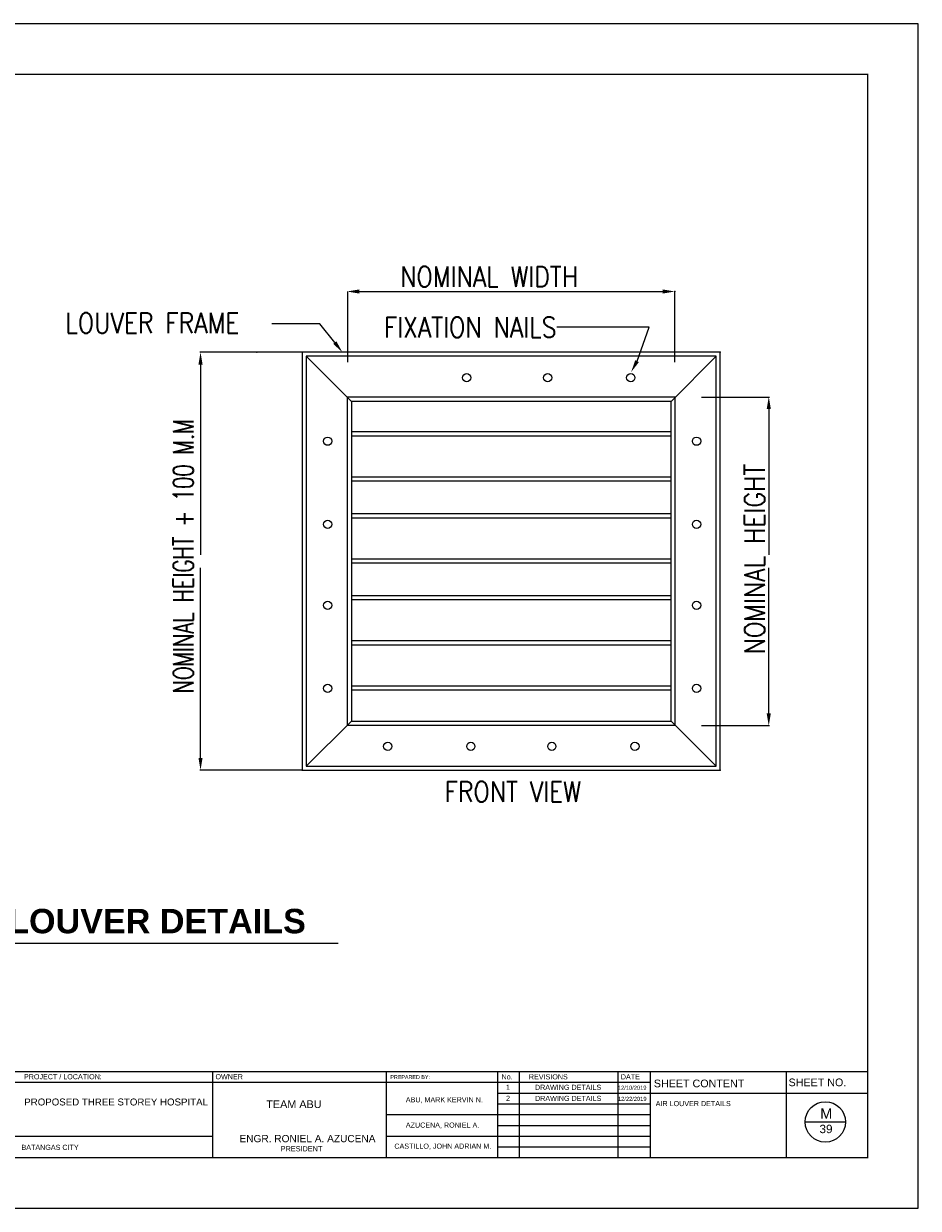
# Model space of a CAD drawing. Header units: millimetres. Extents: x 0 to 531, y -4 to 262.
# Tile 13 of 35: x 160 to 213, y 96 to 166. Entities that reach past the tile are written whole.
import ezdxf
from ezdxf.enums import TextEntityAlignment as Align

# ---------------------------------------------------------------- set-up
doc = ezdxf.new("R2010")
doc.units = ezdxf.units.MM
doc.layers.add('.1', color=1, linetype='Continuous')
doc.layers.add('template', color=7, linetype='Continuous')
doc.styles.add('arial', font='arial.ttf')
doc.styles.add('ROMANS', font='romans.shx', dxfattribs={"width": 0.8, "height": 100})

msp = doc.modelspace()

# ---------------------------------------------------------------- linework, layer by layer
at = {"layer": '.1', "color": 0}
msp.add_line((212.818, 166.141), (113.542, 166.141), dxfattribs=at)
at = {"linetype": 'ByBlock'}
for p, q in [((178.915, 146.02), (178.915, 150.214)), ((179.602, 150.227), (197.621, 150.227)), ((198.351, 146.02), (198.351, 150.214)), ((176.19, 146.618), (170.117, 146.618)), ((170.161, 145.887), (170.161, 134.586)), ((199.941, 143.956), (203.975, 143.956)), ((203.931, 143.245), (203.931, 134.586)), ((170.161, 122.51), (170.161, 133.811)), ((203.931, 125.151), (203.931, 133.811)), ((199.941, 124.437), (203.975, 124.437)), ((176.19, 121.779), (170.117, 121.779))]:
    msp.add_line(p, q, dxfattribs=at)
at = {"linetype": 'Continuous'}
for p, q in [((177.26, 148.301), (174.398, 148.301)), ((178.14, 147.191), (177.26, 148.301)), ((196.817, 148.103), (191.339, 148.103)), ((196.102, 146.084), (196.817, 148.103)), ((201.044, 146.618), (176.205, 146.618)), ((176.205, 146.618), (176.205, 121.779)), ((201.044, 121.779), (201.044, 146.618)), ((200.8, 146.374), (176.449, 146.374)), ((176.449, 146.374), (176.449, 122.023)), ((179.127, 143.696), (176.449, 146.374)), ((200.8, 146.374), (198.121, 143.696)), ((200.8, 122.023), (200.8, 146.374)), ((198.365, 143.939), (178.884, 143.939)), ((178.884, 143.939), (178.884, 124.458)), ((198.121, 143.696), (179.127, 143.696)), ((179.127, 143.696), (179.127, 124.702)), ((198.121, 124.702), (198.121, 143.696)), ((198.365, 124.458), (198.365, 143.939)), ((198.121, 141.879), (179.127, 141.879)), ((198.121, 141.635), (179.127, 141.635)), ((198.121, 139.2), (179.127, 139.2)), ((198.121, 138.957), (179.127, 138.957)), ((198.121, 137.009), (179.127, 137.009)), ((198.121, 136.765), (179.127, 136.765)), ((198.121, 134.33), (179.127, 134.33)), ((198.121, 134.086), (179.127, 134.086)), ((198.121, 132.138), (179.127, 132.138)), ((198.121, 131.895), (179.127, 131.895)), ((198.121, 129.46), (179.127, 129.46)), ((198.121, 129.216), (179.127, 129.216)), ((198.121, 126.781), (179.127, 126.781)), ((198.121, 126.537), (179.127, 126.537)), ((179.127, 124.702), (176.449, 122.023)), ((179.127, 124.702), (198.121, 124.702)), ((200.8, 122.023), (198.121, 124.702)), ((178.884, 124.458), (198.365, 124.458)), ((176.449, 122.023), (200.8, 122.023)), ((176.205, 121.779), (201.044, 121.779))]:
    msp.add_line(p, q, dxfattribs=at)
msp.add_line((153.625, 111.505), (178.35, 111.505))
for centre in [(185.979, 145.105), (190.794, 145.105), (195.73, 145.105), (177.715, 141.329), (199.64, 141.329), (177.715, 136.393), (199.64, 136.393), (177.715, 131.578), (199.64, 131.578), (177.715, 126.642), (199.64, 126.642), (181.288, 123.195), (186.224, 123.195), (191.04, 123.195), (195.976, 123.195)]:
    msp.add_circle(centre, 0.244, dxfattribs=at)
at = {"linetype": 'ByBlock'}
for p in [(198.351, 150.227), (173.513, 146.618), (176.205, 146.618), (198.351, 146.618), (201.044, 146.618), (176.205, 121.779), (201.044, 121.779)]:
    msp.add_point(p, dxfattribs=at)
for points in [[(179.602, 150.349), (179.602, 150.105), (178.872, 150.227)], [(197.621, 150.349), (197.621, 150.105), (198.351, 150.227)], [(178.044, 147.115), (178.235, 147.266), (178.593, 146.618)], [(170.039, 145.887), (170.283, 145.887), (170.161, 146.618)], [(203.809, 143.245), (204.052, 143.245), (203.931, 143.976)], [(203.809, 125.151), (204.052, 125.151), (203.931, 124.42)], [(170.039, 122.51), (170.283, 122.51), (170.161, 121.779)]]:
    msp.add_solid(points, dxfattribs=at)
at = {"linetype": 'Continuous'}
msp.add_solid([(196.209, 146.026), (195.995, 146.142), (195.754, 145.441)], dxfattribs=at)
at = {"layer": 'template'}
for p, q in [((212.818, 95.745), (212.818, 166.141)), ((119.559, 103.874), (209.81, 103.874)), ((170.881, 103.874), (170.881, 98.754)), ((181.184, 103.874), (181.184, 98.754)), ((187.813, 103.874), (187.813, 98.754)), ((189.093, 103.874), (189.093, 98.754)), ((194.958, 103.874), (194.958, 98.754)), ((196.878, 103.874), (196.878, 98.754)), ((204.973, 103.874), (204.973, 98.754)), ((135.405, 103.234), (191.976, 103.234)), ((190.217, 103.234), (196.878, 103.234)), ((187.813, 102.594), (198.574, 102.594)), ((195.212, 102.594), (209.81, 102.594)), ((187.813, 101.954), (196.878, 101.954)), ((181.184, 101.314), (191.976, 101.314)), ((187.813, 100.674), (196.878, 100.674)), ((190.217, 101.314), (196.878, 101.314)), ((206.094, 100.878), (208.494, 100.878)), ((135.405, 100.04), (170.881, 100.04)), ((181.184, 100.034), (191.976, 100.034)), ((190.217, 100.034), (196.878, 100.034)), ((187.813, 99.394), (196.878, 99.394)), ((113.542, 95.745), (212.818, 95.745))]:
    msp.add_line(p, q, dxfattribs=at)
at = {"layer": 'template', "linetype": 'Continuous', "const_width": 0.0853}
msp.add_lwpolyline([(119.559, 98.754), (209.81, 98.754), (209.81, 163.133), (119.559, 163.133)], close=True, dxfattribs=at)
at = {"layer": 'template'}
msp.add_circle((207.294, 100.878), 1.2, dxfattribs=at)

# ---------------------------------------------------------------- texts
at = {"style": 'ROMANS', "width": 0.85}
msp.add_text('NOMINAL WIDTH', height=1.20941, dxfattribs=at).set_placement((187.309, 151.104), align=Align.MIDDLE_CENTER)
msp.add_text('LOUVER FRAME', height=1.20941, dxfattribs=at).set_placement((162.121, 148.355), align=Align.MIDDLE_LEFT)
msp.add_text('FIXATION NAILS', height=1.20941, dxfattribs=at).set_placement((191.317, 148.103), align=Align.MIDDLE_RIGHT)
at = {"style": 'ROMANS'}
for s, width, p in [('NOMINAL HEIGHT + 100 M.M', 0.7, (169.146, 134.492)), ('NOMINAL HEIGHT', 0.85, (203.091, 134.329))]:
    msp.add_text(s, height=1.20941, rotation=90, dxfattribs=dict(at, width=width)).set_placement(p, align=Align.MIDDLE_CENTER)
at = {"style": 'ROMANS', "width": 0.85}
msp.add_text('FRONT VIEW', height=1.2094, dxfattribs=at).set_placement((188.715, 120.501), align=Align.MIDDLE)
at = {"insert": (154.674, 113.54), "char_height": 1.45195, "attachment_point": 1, "style": 'arial'}
msp.add_mtext_dynamic_manual_height_columns('{\\fArial|b1|i0|c0|p34;AIR LOUVER DETAILS}', width=43.36072, gutter_width=1, heights=[0], dxfattribs=at)
at = {"layer": 'template', "style": 'arial'}
for s, height, p in [('PROJECT / LOCATION:', 0.30402, (159.67, 103.415)), ('PROJECT / LOCATION:', 0.30402, (159.67, 103.415)), ('PROJECT / LOCATION:', 0.30402, (159.67, 103.415)), ('OWNER', 0.304, (171.05, 103.415)), ('PREPARED BY: ', 0.22802, (181.442, 103.433)), ('No.', 0.304, (188.051, 103.407)), ('REVISIONS', 0.304, (189.676, 103.407)), ('DATE', 0.304, (195.138, 103.407)), ('1', 0.304, (188.313, 102.787)), ('DRAWING DETAILS', 0.30402, (190.036, 102.783)), ('12/10/2019', 0.2432, (194.963, 102.788)), ('SHEET CONTENT', 0.45603, (197.1, 102.938)), ('SHEET NO.', 0.456, (205.107, 103.001)), ('PROPOSED THREE STOREY HOSPITAL', 0.41257, (159.685, 101.857)), ('TEAM ABU', 0.4598, (174.071, 101.703)), ('ABU, MARK KERVIN N.', 0.30402, (182.362, 102.044)), ('2', 0.304, (188.318, 102.129)), ('DRAWING DETAILS', 0.30402, (190.041, 102.124)), ('12/22/2019', 0.2432, (194.968, 102.129)), ('AIR LOUVER DETAILS', 0.30402, (197.212, 101.817)), ('M', 0.624, (206.984, 101.065)), ('AZUCENA, RONIEL A.', 0.30402, (182.362, 100.539)), ('39', 0.4993, (206.945, 100.212)), ('ENGR. RONIEL A. AZUCENA', 0.43038, (172.475, 99.673)), ('BATANGAS CITY', 0.30402, (159.522, 99.216)), ('PRESIDENT', 0.3099, (174.928, 99.129)), ('CASTILLO, JOHN ADRIAN M.', 0.30402, (181.682, 99.287))]:
    msp.add_text(s, height=height, dxfattribs=at).set_placement(p)

doc.saveas('drawing.dxf')
